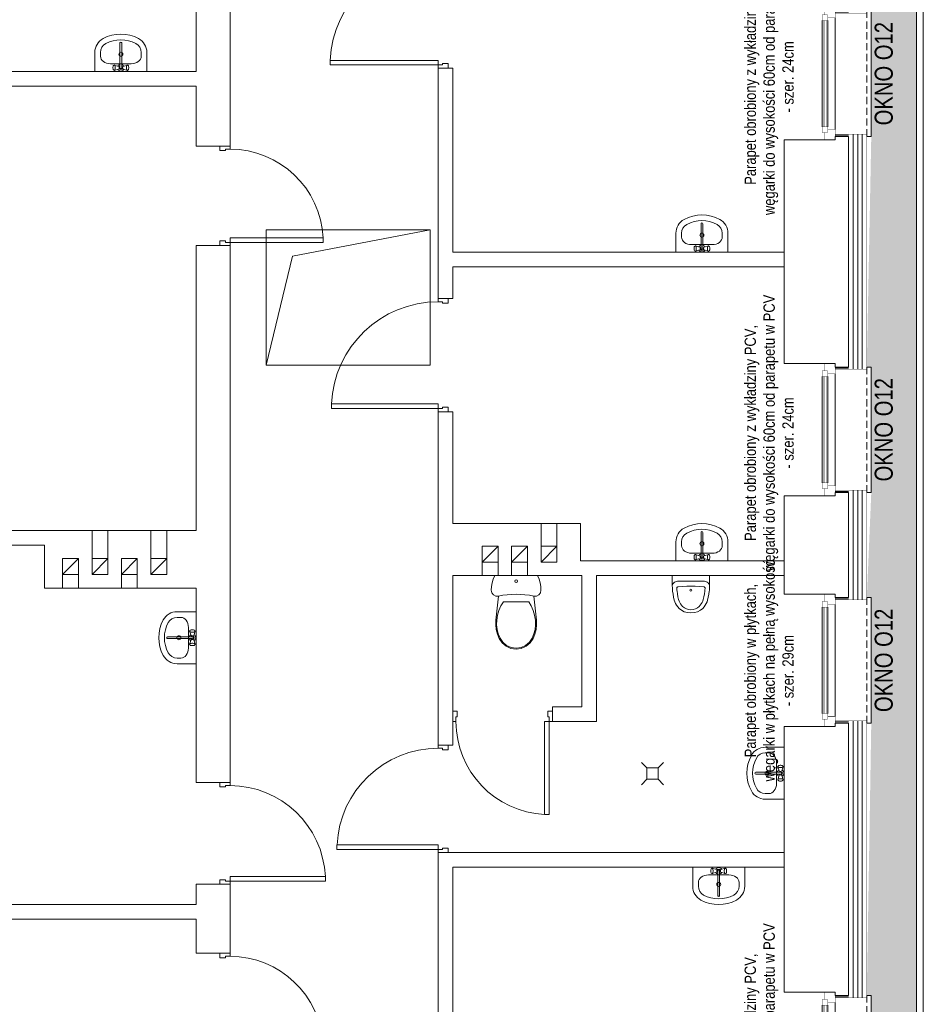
# Model space of a CAD drawing. Header units: millimetres. Extents: x 18880 to 99371, y -5529 to 27899.
# Tile 113 of 161: x 30819 to 31618, y 18573 to 19444. Entities that reach past the tile are written whole.
import ezdxf

# ---------------------------------------------------------------- set-up
doc = ezdxf.new("R2010")
doc.units = ezdxf.units.MM
doc.set_wipeout_variables(frame=1)
doc.linetypes.add('DASHED', pattern=[19.05, 12.7, -6.35])
doc.linetypes.add('Krawędzie ukryte 2', pattern=[400, 300, -100])
for name, color, linetype, lineweight in [('AA_HATCH', 251, 'Continuous', 0), ('AA_IZOLACJA', 251, 'Continuous', 0), ('AA_OPIS', 2, 'Continuous', 0), ('AA_WIDOK', 254, 'Continuous', 0), ('Drzwi ArchiCAD_Nr_Pióra__1', 7, 'Continuous', 13), ('Drzwi ArchiCAD_Nr_Pióra__23', 4, 'Continuous', 20), ('Drzwi ArchiCAD_Nr_Pióra__3', 4, 'Continuous', 18), ('inwentaryzacja_wyposazenie_sanitarne_Nr_pióra__1', 7, 'Continuous', 13), ('K_SCIANY', 90, 'Continuous', 20), ('Konstrukcja - Słupy_Nr_Pióra__1', 7, 'Continuous', 13)]:
    doc.layers.add(name, color=color, linetype=linetype, lineweight=lineweight)
for name, color, linetype in [('Drzwi ArchiCAD', 7, 'Continuous'), ('inwentaryzacja_wyposazenie_sanitarne', 7, 'Continuous'), ('Konstrukcja - Słupy', 7, 'Continuous')]:
    doc.layers.add(name, color=color, linetype=linetype)
doc.layers.add('inwentaryzacja_sciany_Nr_Pióra__4', color=7, linetype='Continuous', lineweight=20, true_color=0x029e21)
doc.styles.add('ARIAL', font='arial.ttf')
doc.styles.add('Arial Narrow', font='txt')
doc.linetypes.add('STYROPIAN', pattern='A,0.000141,[1,styropian.shx,S=1,R=0,X=0,Y=0],-14.102004', length=14.102145)
doc.linetypes.add('ZIGZAG', pattern='A,0.00254,-5.08,[131,ltypeshp.shx,S=5.08,R=0,X=-5.08,Y=0],-10.16,[131,ltypeshp.shx,S=5.08,R=180,X=5.08,Y=0],-5.08', length=20.32254)

# ---------------------------------------------------------------- blocks, each defined once
blk = doc.blocks.new('D1 Drzwi proste 12_98')
at = {"layer": 'Drzwi ArchiCAD_Nr_Pióra__1', "linetype": 'Continuous'}
for p, q in [((-475, 0), (-475, -90)), ((475, 0), (475, -90))]:
    blk.add_line(p, q, dxfattribs=at)
at = {"layer": 'Drzwi ArchiCAD_Nr_Pióra__23', "linetype": 'Continuous'}
for p, q in [((-447, 0), (-475, 0)), ((-475, 0), (-475, -90)), ((-447, -40), (-447, 0)), ((475, 0), (447, 0)), ((447, 0), (447, -40)), ((475, -90), (475, 0)), ((-435, -40), (-447, -40)), ((-435, -90), (-435, -40)), ((447, -40), (435, -40)), ((435, -40), (435, -90)), ((-475, -90), (-435, -90)), ((435, -90), (475, -90))]:
    blk.add_line(p, q, dxfattribs=at)
at = {"layer": 'Drzwi ArchiCAD_Nr_Pióra__3', "linetype": 'Continuous'}
for p, q in [((447, 894), (407, 894)), ((407, 894), (407, 0)), ((447, 0), (447, 894)), ((407, 0), (447, 0))]:
    blk.add_line(p, q, dxfattribs=at)
blk.add_arc((447, 0), 894, 92.56443, 180, dxfattribs=at)
blk = doc.blocks.new('D1 Drzwi proste 12_47')
at = {"layer": 'Drzwi ArchiCAD_Nr_Pióra__1', "linetype": 'Continuous'}
for p, q in [((-500, 0), (-500, -90)), ((500, 0), (500, -90))]:
    blk.add_line(p, q, dxfattribs=at)
at = {"layer": 'Drzwi ArchiCAD_Nr_Pióra__23', "linetype": 'Continuous'}
for p, q in [((-472, 0), (-500, 0)), ((-500, 0), (-500, -90)), ((-472, -40), (-472, 0)), ((500, 0), (472, 0)), ((472, 0), (472, -40)), ((500, -90), (500, 0)), ((-460, -40), (-472, -40)), ((-460, -90), (-460, -40)), ((472, -40), (460, -40)), ((460, -40), (460, -90)), ((-500, -90), (-460, -90)), ((460, -90), (500, -90))]:
    blk.add_line(p, q, dxfattribs=at)
at = {"layer": 'Drzwi ArchiCAD_Nr_Pióra__3', "linetype": 'Continuous'}
for p, q in [((472, 944), (432, 944)), ((432, 944), (432, 0)), ((472, 0), (472, 944)), ((432, 0), (472, 0))]:
    blk.add_line(p, q, dxfattribs=at)
blk.add_arc((472, 0), 944, 92.42851, 180, dxfattribs=at)
blk = doc.blocks.new('D1 Drzwi proste 12_99')
at = {"layer": 'Drzwi ArchiCAD_Nr_Pióra__1', "linetype": 'Continuous'}
for p, q in [((-505, 0), (-505, -90)), ((505, 0), (505, -90))]:
    blk.add_line(p, q, dxfattribs=at)
at = {"layer": 'Drzwi ArchiCAD_Nr_Pióra__23', "linetype": 'Continuous'}
for p, q in [((-477, 0), (-505, 0)), ((-505, 0), (-505, -90)), ((-477, -40), (-477, 0)), ((505, 0), (477, 0)), ((477, 0), (477, -40)), ((505, -90), (505, 0)), ((-465, -40), (-477, -40)), ((-465, -90), (-465, -40)), ((477, -40), (465, -40)), ((465, -40), (465, -90)), ((-505, -90), (-465, -90)), ((465, -90), (505, -90))]:
    blk.add_line(p, q, dxfattribs=at)
at = {"layer": 'Drzwi ArchiCAD_Nr_Pióra__3', "linetype": 'Continuous'}
for p, q in [((477, 954), (437, 954)), ((437, 954), (437, 0)), ((477, 0), (477, 954)), ((437, 0), (477, 0))]:
    blk.add_line(p, q, dxfattribs=at)
blk.add_arc((477, 0), 954, 92.40304, 180, dxfattribs=at)
blk = doc.blocks.new('D1 Drzwi proste 12_102')
at = {"layer": 'Drzwi ArchiCAD_Nr_Pióra__1', "linetype": 'Continuous'}
for p, q in [((-440, 0), (-440, -90)), ((440, 0), (440, -90))]:
    blk.add_line(p, q, dxfattribs=at)
at = {"layer": 'Drzwi ArchiCAD_Nr_Pióra__23', "linetype": 'Continuous'}
for p, q in [((-412, 0), (-440, 0)), ((-440, 0), (-440, -90)), ((-412, -40), (-412, 0)), ((440, 0), (412, 0)), ((412, 0), (412, -40)), ((440, -90), (440, 0)), ((-400, -40), (-412, -40)), ((-400, -90), (-400, -40)), ((412, -40), (400, -40)), ((400, -40), (400, -90)), ((-440, -90), (-400, -90)), ((400, -90), (440, -90))]:
    blk.add_line(p, q, dxfattribs=at)
at = {"layer": 'Drzwi ArchiCAD_Nr_Pióra__3', "linetype": 'Continuous'}
for p, q in [((412, 824), (372, 824)), ((372, 824), (372, 0)), ((412, 0), (412, 824)), ((372, 0), (412, 0))]:
    blk.add_line(p, q, dxfattribs=at)
blk.add_arc((412, 0), 824, 92.78244, 180, dxfattribs=at)
blk = doc.blocks.new('D1 Drzwi proste 12_104')
at = {"layer": 'Drzwi ArchiCAD_Nr_Pióra__1', "linetype": 'Continuous'}
for p, q in [((-450, 0), (-450, -90)), ((450, 0), (450, -90))]:
    blk.add_line(p, q, dxfattribs=at)
at = {"layer": 'Drzwi ArchiCAD_Nr_Pióra__23', "linetype": 'Continuous'}
for p, q in [((-422, 0), (-450, 0)), ((-450, 0), (-450, -90)), ((-422, -40), (-422, 0)), ((450, 0), (422, 0)), ((422, 0), (422, -40)), ((450, -90), (450, 0)), ((-410, -40), (-422, -40)), ((-410, -90), (-410, -40)), ((422, -40), (410, -40)), ((410, -40), (410, -90)), ((-450, -90), (-410, -90)), ((410, -90), (450, -90))]:
    blk.add_line(p, q, dxfattribs=at)
at = {"layer": 'Drzwi ArchiCAD_Nr_Pióra__3', "linetype": 'Continuous'}
for p, q in [((422, 844), (382, 844)), ((382, 844), (382, 0)), ((422, 0), (422, 844)), ((382, 0), (422, 0))]:
    blk.add_line(p, q, dxfattribs=at)
blk.add_arc((422, 0), 844, 92.71646, 180, dxfattribs=at)
blk = doc.blocks.new('D1 Drzwi proste 12_123')
at = {"layer": 'Drzwi ArchiCAD_Nr_Pióra__1', "linetype": 'Continuous'}
for p, q in [((-440, 0), (-440, -90)), ((440, 0), (440, -90))]:
    blk.add_line(p, q, dxfattribs=at)
at = {"layer": 'Drzwi ArchiCAD_Nr_Pióra__23', "linetype": 'Continuous'}
for p, q in [((-412, 0), (-440, 0)), ((-440, 0), (-440, -90)), ((-412, -40), (-412, 0)), ((440, 0), (412, 0)), ((412, 0), (412, -40)), ((440, -90), (440, 0)), ((-400, -40), (-412, -40)), ((-400, -90), (-400, -40)), ((412, -40), (400, -40)), ((400, -40), (400, -90)), ((-440, -90), (-400, -90)), ((400, -90), (440, -90))]:
    blk.add_line(p, q, dxfattribs=at)
at = {"layer": 'Drzwi ArchiCAD_Nr_Pióra__3', "linetype": 'Continuous'}
for p, q in [((412, 824), (372, 824)), ((372, 824), (372, 0)), ((412, 0), (412, 824)), ((372, 0), (412, 0))]:
    blk.add_line(p, q, dxfattribs=at)
blk.add_arc((412, 0), 824, 92.78244, 180, dxfattribs=at)
blk = doc.blocks.new('Słup_77_2', base_point=(280555.1, -77795.8))
at = {"layer": 'Konstrukcja - Słupy_Nr_Pióra__1', "linetype": 'Continuous'}
blk.add_line((280485.1, -77865.8), (280625.1, -77725.8), dxfattribs=at)
at = {"layer": 'Konstrukcja - Słupy_Nr_Pióra__1', "linetype": 'Continuous', "flags": 128}
blk.add_lwpolyline([(280485.1, -77865.8), (280625.1, -77865.8), (280625.1, -77725.8), (280485.1, -77725.8)], close=True, dxfattribs=at)
blk = doc.blocks.new('Słup_78_2', base_point=(280815.1, -77795.8))
at = {"layer": 'Konstrukcja - Słupy_Nr_Pióra__1', "linetype": 'Continuous'}
blk.add_line((280745.1, -77865.8), (280885.1, -77725.8), dxfattribs=at)
at = {"layer": 'Konstrukcja - Słupy_Nr_Pióra__1', "linetype": 'Continuous', "flags": 128}
blk.add_lwpolyline([(280745.1, -77865.8), (280885.1, -77865.8), (280885.1, -77725.8), (280745.1, -77725.8)], close=True, dxfattribs=at)
blk = doc.blocks.new('Słup_79_2', base_point=(277105.1, -77905.8))
at = {"layer": 'Konstrukcja - Słupy_Nr_Pióra__1', "linetype": 'Continuous'}
blk.add_line((277175.1, -77835.8), (277035.1, -77975.8), dxfattribs=at)
at = {"layer": 'Konstrukcja - Słupy_Nr_Pióra__1', "linetype": 'Continuous', "flags": 128}
blk.add_lwpolyline([(277175.1, -77835.8), (277035.1, -77835.8), (277035.1, -77975.8), (277175.1, -77975.8)], close=True, dxfattribs=at)
blk = doc.blocks.new('Słup_80_2', base_point=(277625.1, -77905.8))
at = {"layer": 'Konstrukcja - Słupy_Nr_Pióra__1', "linetype": 'Continuous'}
blk.add_line((277695.1, -77835.8), (277555.1, -77975.8), dxfattribs=at)
at = {"layer": 'Konstrukcja - Słupy_Nr_Pióra__1', "linetype": 'Continuous', "flags": 128}
blk.add_lwpolyline([(277695.1, -77835.8), (277555.1, -77835.8), (277555.1, -77975.8), (277695.1, -77975.8)], close=True, dxfattribs=at)
blk = doc.blocks.new('Słup_84_2', base_point=(281075.1, -77795.8))
at = {"layer": 'Konstrukcja - Słupy_Nr_Pióra__1', "linetype": 'Continuous'}
blk.add_line((281005.1, -77865.8), (281145.1, -77725.8), dxfattribs=at)
at = {"layer": 'Konstrukcja - Słupy_Nr_Pióra__1', "linetype": 'Continuous', "flags": 128}
blk.add_lwpolyline([(281005.1, -77865.8), (281145.1, -77865.8), (281145.1, -77725.8), (281005.1, -77725.8)], close=True, dxfattribs=at)
blk = doc.blocks.new('Słup_92_2', base_point=(276845.1, -77905.8))
at = {"layer": 'Konstrukcja - Słupy_Nr_Pióra__1', "linetype": 'Continuous'}
blk.add_line((276775.1, -77975.8), (276915.1, -77835.8), dxfattribs=at)
at = {"layer": 'Konstrukcja - Słupy_Nr_Pióra__1', "linetype": 'Continuous', "flags": 128}
blk.add_lwpolyline([(276775.1, -77975.8), (276915.1, -77975.8), (276915.1, -77835.8), (276775.1, -77835.8)], close=True, dxfattribs=at)
blk = doc.blocks.new('Słup_93_2', base_point=(277365.1, -77905.8))
at = {"layer": 'Konstrukcja - Słupy_Nr_Pióra__1', "linetype": 'Continuous'}
blk.add_line((277295.1, -77975.8), (277435.1, -77835.8), dxfattribs=at)
at = {"layer": 'Konstrukcja - Słupy_Nr_Pióra__1', "linetype": 'Continuous', "flags": 128}
blk.add_lwpolyline([(277295.1, -77975.8), (277435.1, -77975.8), (277435.1, -77835.8), (277295.1, -77835.8)], close=True, dxfattribs=at)
blk = doc.blocks.new('Umywalka 01 12_9')
at = {"layer": 'inwentaryzacja_wyposazenie_sanitarne_Nr_pióra__1', "linetype": 'Continuous'}
for p, q in [((-230, 0), (-230, -168)), ((230, 0), (-230, 0)), ((230, 0), (230, -168)), ((-91.1, -67.7), (-91.1, -67.7)), ((91.1, -67.7), (-91.1, -67.7)), ((-69.1, -22.7), (-70, -29.2)), ((-70, -29.2), (-70, -36.2)), ((-70, -36.2), (-69.1, -42.7)), ((-67.6, -17.4), (-69.1, -22.7)), ((-69.1, -42.7), (-67.6, -48)), ((-65.6, -13.9), (-67.6, -17.4)), ((-67.6, -48), (-65.6, -51.5)), ((-60.4, -10.1), (-65.6, -13.9)), ((-60.4, -55.3), (-65.6, -51.5)), ((-57.6, -8.7), (-60.4, -10.1)), ((-60.4, -55.3), (-57.6, -56.7)), ((-54.8, -10.1), (-57.6, -8.7)), ((-20.1, -20.7), (-57.6, -8.7)), ((-20.1, -44.7), (-57.6, -56.7)), ((-57.6, -56.7), (-54.8, -55.3)), ((-52.3, -14.3), (-54.8, -10.1)), ((-54.8, -55.3), (-52.3, -51.1)), ((-50.5, -20.7), (-52.3, -14.3)), ((-52.3, -51.1), (-50.5, -44.7)), ((-49.5, -28.5), (-50.5, -20.7)), ((-50.5, -44.7), (-49.5, -36.9)), ((-49.5, -36.9), (-49.5, -28.5)), ((-7.9, -31.3), (-7.9, -251.6)), ((7.9, -251.6), (7.9, -31.3)), ((20.1, -20.7), (57.6, -8.7)), ((20.1, -44.7), (57.6, -56.7)), ((50.5, -20.7), (49.5, -28.5)), ((49.5, -28.5), (49.5, -36.9)), ((49.5, -36.9), (50.5, -44.7)), ((52.3, -14.3), (50.5, -20.7)), ((50.5, -44.7), (52.3, -51.1)), ((54.8, -10.1), (52.3, -14.3)), ((52.3, -51.1), (54.8, -55.3)), ((57.6, -8.7), (54.8, -10.1)), ((54.8, -55.3), (57.6, -56.7)), ((60.4, -10.1), (57.6, -8.7)), ((57.6, -56.7), (60.4, -55.3)), ((60.4, -10.1), (65.6, -13.9)), ((60.4, -55.3), (65.6, -51.5)), ((67.6, -17.4), (65.6, -13.9)), ((65.6, -51.5), (67.6, -48)), ((69.1, -22.7), (67.6, -17.4)), ((67.6, -48), (69.1, -42.7)), ((70, -29.2), (69.1, -22.7)), ((69.1, -42.7), (70, -36.2)), ((70, -36.2), (70, -29.2)), ((-180, -134.4), (-180, -168)), ((180, -134.4), (180, -168))]:
    blk.add_line(p, q, dxfattribs=at)
blk.add_circle((0, -151.9), 17.5, dxfattribs=at)
for centre, radius, start, end in [((0, -32.7), 30, 27.97653, 152.02347), ((0, -32.7), 30, 207.97653, 254.77469), ((0, -32.7), 16.8, 298.05488, 241.94512), ((0, -32.7), 8, 10, 170), ((0, -32.7), 30, 285.22531, 332.02347), ((-91.1, -168), 138.9, 180, 241.52544), ((-91.1, -168), 88.9, 180, 241.52544), ((91.1, -168), 88.9, 298.47456, 0), ((91.1, -168), 138.9, 298.47456, 0), ((0, 0), 280, 241.52544, 298.47456), ((0, -251.6), 7.88, 180, 0), ((0, 0), 330, 241.52544, 298.47456)]:
    blk.add_arc(centre, radius, start, end, dxfattribs=at)
for centre, major_axis, start_param, end_param in [((-91.1, -134.4), (88.9, 0), 1.570796, 3.141593), ((91.1, -134.4), (-88.9, 0), 3.141593, 4.712389)]:
    blk.add_ellipse(centre, major_axis=major_axis, ratio=0.750558, start_param=start_param, end_param=end_param, dxfattribs=at)
blk = doc.blocks.new('Umywalka 01 12_14')
at = {"layer": 'inwentaryzacja_wyposazenie_sanitarne_Nr_pióra__1', "linetype": 'Continuous'}
for p, q in [((-230, 0), (-230, -168)), ((230, 0), (-230, 0)), ((230, 0), (230, -168)), ((-91.1, -67.7), (-91.1, -67.7)), ((91.1, -67.7), (-91.1, -67.7)), ((-69.1, -22.7), (-70, -29.2)), ((-70, -29.2), (-70, -36.2)), ((-70, -36.2), (-69.1, -42.7)), ((-67.6, -17.4), (-69.1, -22.7)), ((-69.1, -42.7), (-67.6, -48)), ((-65.6, -13.9), (-67.6, -17.4)), ((-67.6, -48), (-65.6, -51.5)), ((-60.4, -10.1), (-65.6, -13.9)), ((-60.4, -55.3), (-65.6, -51.5)), ((-57.6, -8.7), (-60.4, -10.1)), ((-60.4, -55.3), (-57.6, -56.7)), ((-54.8, -10.1), (-57.6, -8.7)), ((-20.1, -20.7), (-57.6, -8.7)), ((-20.1, -44.7), (-57.6, -56.7)), ((-57.6, -56.7), (-54.8, -55.3)), ((-52.3, -14.3), (-54.8, -10.1)), ((-54.8, -55.3), (-52.3, -51.1)), ((-50.5, -20.7), (-52.3, -14.3)), ((-52.3, -51.1), (-50.5, -44.7)), ((-49.5, -28.5), (-50.5, -20.7)), ((-50.5, -44.7), (-49.5, -36.9)), ((-49.5, -36.9), (-49.5, -28.5)), ((-7.9, -31.3), (-7.9, -251.6)), ((7.9, -251.6), (7.9, -31.3)), ((20.1, -20.7), (57.6, -8.7)), ((20.1, -44.7), (57.6, -56.7)), ((50.5, -20.7), (49.5, -28.5)), ((49.5, -28.5), (49.5, -36.9)), ((49.5, -36.9), (50.5, -44.7)), ((52.3, -14.3), (50.5, -20.7)), ((50.5, -44.7), (52.3, -51.1)), ((54.8, -10.1), (52.3, -14.3)), ((52.3, -51.1), (54.8, -55.3)), ((57.6, -8.7), (54.8, -10.1)), ((54.8, -55.3), (57.6, -56.7)), ((60.4, -10.1), (57.6, -8.7)), ((57.6, -56.7), (60.4, -55.3)), ((60.4, -10.1), (65.6, -13.9)), ((60.4, -55.3), (65.6, -51.5)), ((67.6, -17.4), (65.6, -13.9)), ((65.6, -51.5), (67.6, -48)), ((69.1, -22.7), (67.6, -17.4)), ((67.6, -48), (69.1, -42.7)), ((70, -29.2), (69.1, -22.7)), ((69.1, -42.7), (70, -36.2)), ((70, -36.2), (70, -29.2)), ((-180, -134.4), (-180, -168)), ((180, -134.4), (180, -168))]:
    blk.add_line(p, q, dxfattribs=at)
blk.add_circle((0, -151.9), 17.5, dxfattribs=at)
for centre, radius, start, end in [((0, -32.7), 30, 27.97653, 152.02347), ((0, -32.7), 30, 207.97653, 254.77469), ((0, -32.7), 16.8, 298.05488, 241.94512), ((0, -32.7), 8, 10, 170), ((0, -32.7), 30, 285.22531, 332.02347), ((-91.1, -168), 138.9, 180, 241.52544), ((-91.1, -168), 88.9, 180, 241.52544), ((91.1, -168), 88.9, 298.47456, 0), ((91.1, -168), 138.9, 298.47456, 0), ((0, 0), 280, 241.52544, 298.47456), ((0, -251.6), 7.88, 180, 0), ((0, 0), 330, 241.52544, 298.47456)]:
    blk.add_arc(centre, radius, start, end, dxfattribs=at)
for centre, major_axis, start_param, end_param in [((-91.1, -134.4), (88.9, 0), 1.570796, 3.141593), ((91.1, -134.4), (-88.9, 0), 3.141593, 4.712389)]:
    blk.add_ellipse(centre, major_axis=major_axis, ratio=0.750558, start_param=start_param, end_param=end_param, dxfattribs=at)
blk = doc.blocks.new('Pisuar 01 12_4')
at = {"layer": 'inwentaryzacja_wyposazenie_sanitarne_Nr_pióra__1', "linetype": 'Continuous'}
for p, q in [((0, 330.2), (0, 306.4)), ((0, 330.2), (330.2, 330.2)), ((0, 306.4), (0, 283.4)), ((0, 283.4), (0, 279.1)), ((0, 279.1), (0, 246)), ((4.2, 255.7), (8.5, 261.7)), ((8.5, 261.7), (14.2, 267)), ((14.2, 267), (21, 271.6)), ((21, 271.6), (28.8, 275.4)), ((28.8, 275.4), (37.3, 278.1)), ((37.3, 278.1), (46.4, 279.8)), ((46.4, 279.8), (55.7, 280.3)), ((55.7, 280.3), (274.4, 280.3)), ((274.4, 280.3), (283.8, 279.8)), ((283.8, 279.8), (292.8, 278.1)), ((292.8, 278.1), (301.4, 275.4)), ((301.4, 275.4), (309.2, 271.6)), ((309.2, 271.6), (316, 267)), ((316, 267), (321.6, 261.7)), ((321.6, 261.7), (326, 255.7)), ((330.2, 330.2), (330.2, 286.8)), ((330.2, 286.8), (330.2, 279.1)), ((330.2, 279.1), (330.2, 246)), ((0, 242.7), (1.3, 249.3)), ((0, 246), (0, 242.7)), ((0, 242.7), (0.9, 218.2)), ((0.9, 218.2), (2.3, 199.6)), ((1.3, 249.3), (4.2, 255.7)), ((2.3, 199.6), (3.1, 191)), ((3.1, 191), (6.6, 165)), ((39.9, 219.3), (40.2, 221.9)), ((41.3, 201.2), (39.9, 219.3)), ((40.2, 221.9), (41.4, 224.4)), ((42, 193.2), (41.3, 201.2)), ((41.4, 224.4), (43.3, 226.6)), ((45.4, 168.2), (42, 193.2)), ((43.3, 226.6), (45.9, 228.5)), ((45.9, 228.5), (49.1, 229.8)), ((49.1, 229.8), (52.5, 230.6)), ((52.5, 230.6), (89.8, 235.1)), ((89.8, 235.1), (127.4, 237.8)), ((127.4, 237.8), (138, 238)), ((138, 238), (192.1, 238)), ((192.1, 238), (202.8, 237.8)), ((202.8, 237.8), (240.4, 235.1)), ((240.4, 235.1), (277.7, 230.6)), ((277.7, 230.6), (281.1, 229.8)), ((281.1, 229.8), (284.3, 228.5)), ((284.3, 228.5), (286.9, 226.6)), ((288.2, 193.2), (284.8, 168.2)), ((286.9, 226.6), (288.8, 224.4)), ((288.9, 201.2), (288.2, 193.2)), ((288.8, 224.4), (290, 221.9)), ((290.3, 219.3), (288.9, 201.2)), ((290, 221.9), (290.3, 219.3)), ((323.6, 165), (327.1, 191)), ((326, 255.7), (328.8, 249.3)), ((327.1, 191), (327.9, 199.6)), ((327.9, 199.6), (329.3, 218.2)), ((328.8, 249.3), (330.2, 242.7)), ((329.3, 218.2), (330.1, 243.1)), ((330.2, 246), (330.2, 242.7)), ((6.6, 165), (11.5, 139.1)), ((11.5, 139.1), (17.7, 113.4)), ((17.7, 113.4), (22.8, 97.7)), ((22.8, 97.7), (29.7, 82.5)), ((50.1, 143.4), (45.4, 168.2)), ((56, 119), (50.1, 143.4)), ((60.4, 105.3), (56, 119)), ((66.3, 92.2), (60.4, 105.3)), ((73.7, 79.6), (66.3, 92.2)), ((263.9, 92.2), (256.5, 79.6)), ((269.8, 105.3), (263.9, 92.2)), ((274.2, 119), (269.8, 105.3)), ((280.1, 143.4), (274.2, 119)), ((284.8, 168.2), (280.1, 143.4)), ((300.5, 82.5), (307.4, 97.7)), ((307.4, 97.7), (312.5, 113.4)), ((312.5, 113.4), (318.7, 139.1)), ((318.7, 139.1), (323.6, 165)), ((29.7, 82.5), (38.3, 67.7)), ((38.3, 67.7), (48.5, 53.5)), ((48.5, 53.5), (60.3, 40)), ((60.3, 40), (80.8, 23.3)), ((82.4, 67.4), (73.7, 79.6)), ((80.8, 23.3), (106, 10.6)), ((91.7, 56.8), (82.4, 67.4)), ((107, 44.3), (91.7, 56.8)), ((106, 10.6), (134.7, 2.7)), ((124.5, 35.6), (107, 44.3)), ((144.2, 30.1), (124.5, 35.6)), ((134.7, 2.7), (165.1, 0)), ((165.1, 28.3), (144.2, 30.1)), ((186, 30.1), (165.1, 28.3)), ((165.1, 0), (195.5, 2.7)), ((205.7, 35.6), (186, 30.1)), ((195.5, 2.7), (224.2, 10.6)), ((223.2, 44.3), (205.7, 35.6)), ((238.5, 56.8), (223.2, 44.3)), ((224.2, 10.6), (249.4, 23.3)), ((247.8, 67.4), (238.5, 56.8)), ((256.5, 79.6), (247.8, 67.4)), ((249.4, 23.3), (269.9, 40)), ((269.9, 40), (281.7, 53.5)), ((281.7, 53.5), (291.9, 67.7)), ((291.9, 67.7), (300.5, 82.5))]:
    blk.add_line(p, q, dxfattribs=at)
blk.add_ellipse((165.5, 201), major_axis=(9.27, 0), ratio=0.93164, dxfattribs=at)
blk = doc.blocks.new('Umywalka 01 12_12')
at = {"layer": 'inwentaryzacja_wyposazenie_sanitarne_Nr_pióra__1', "linetype": 'Continuous'}
for p, q in [((-230, 0), (-230, -168)), ((230, 0), (-230, 0)), ((230, 0), (230, -168)), ((-91.1, -67.7), (-91.1, -67.7)), ((91.1, -67.7), (-91.1, -67.7)), ((-69.1, -22.7), (-70, -29.2)), ((-70, -29.2), (-70, -36.2)), ((-70, -36.2), (-69.1, -42.7)), ((-67.6, -17.4), (-69.1, -22.7)), ((-69.1, -42.7), (-67.6, -48)), ((-65.6, -13.9), (-67.6, -17.4)), ((-67.6, -48), (-65.6, -51.5)), ((-60.4, -10.1), (-65.6, -13.9)), ((-60.4, -55.3), (-65.6, -51.5)), ((-57.6, -8.7), (-60.4, -10.1)), ((-60.4, -55.3), (-57.6, -56.7)), ((-54.8, -10.1), (-57.6, -8.7)), ((-20.1, -20.7), (-57.6, -8.7)), ((-20.1, -44.7), (-57.6, -56.7)), ((-57.6, -56.7), (-54.8, -55.3)), ((-52.3, -14.3), (-54.8, -10.1)), ((-54.8, -55.3), (-52.3, -51.1)), ((-50.5, -20.7), (-52.3, -14.3)), ((-52.3, -51.1), (-50.5, -44.7)), ((-49.5, -28.5), (-50.5, -20.7)), ((-50.5, -44.7), (-49.5, -36.9)), ((-49.5, -36.9), (-49.5, -28.5)), ((-7.9, -31.3), (-7.9, -251.6)), ((7.9, -251.6), (7.9, -31.3)), ((20.1, -20.7), (57.6, -8.7)), ((20.1, -44.7), (57.6, -56.7)), ((50.5, -20.7), (49.5, -28.5)), ((49.5, -28.5), (49.5, -36.9)), ((49.5, -36.9), (50.5, -44.7)), ((52.3, -14.3), (50.5, -20.7)), ((50.5, -44.7), (52.3, -51.1)), ((54.8, -10.1), (52.3, -14.3)), ((52.3, -51.1), (54.8, -55.3)), ((57.6, -8.7), (54.8, -10.1)), ((54.8, -55.3), (57.6, -56.7)), ((60.4, -10.1), (57.6, -8.7)), ((57.6, -56.7), (60.4, -55.3)), ((60.4, -10.1), (65.6, -13.9)), ((60.4, -55.3), (65.6, -51.5)), ((67.6, -17.4), (65.6, -13.9)), ((65.6, -51.5), (67.6, -48)), ((69.1, -22.7), (67.6, -17.4)), ((67.6, -48), (69.1, -42.7)), ((70, -29.2), (69.1, -22.7)), ((69.1, -42.7), (70, -36.2)), ((70, -36.2), (70, -29.2)), ((-180, -134.4), (-180, -168)), ((180, -134.4), (180, -168))]:
    blk.add_line(p, q, dxfattribs=at)
blk.add_circle((0, -151.9), 17.5, dxfattribs=at)
for centre, radius, start, end in [((0, -32.7), 30, 27.97653, 152.02347), ((0, -32.7), 30, 207.97653, 254.77469), ((0, -32.7), 16.8, 298.05488, 241.94512), ((0, -32.7), 8, 10, 170), ((0, -32.7), 30, 285.22531, 332.02347), ((-91.1, -168), 138.9, 180, 241.52544), ((-91.1, -168), 88.9, 180, 241.52544), ((91.1, -168), 88.9, 298.47456, 0), ((91.1, -168), 138.9, 298.47456, 0), ((0, 0), 280, 241.52544, 298.47456), ((0, -251.6), 7.88, 180, 0), ((0, 0), 330, 241.52544, 298.47456)]:
    blk.add_arc(centre, radius, start, end, dxfattribs=at)
for centre, major_axis, start_param, end_param in [((-91.1, -134.4), (88.9, 0), 1.570796, 3.141593), ((91.1, -134.4), (-88.9, 0), 3.141593, 4.712389)]:
    blk.add_ellipse(centre, major_axis=major_axis, ratio=0.750558, start_param=start_param, end_param=end_param, dxfattribs=at)
blk = doc.blocks.new('WC DP 12_8')
at = {"layer": 'inwentaryzacja_wyposazenie_sanitarne_Nr_pióra__1', "linetype": 'Continuous'}
for p, q in [((17.6, 619.2), (7.9, 587.1)), ((31.1, 650), (17.6, 619.2)), ((408.9, 650), (31.1, 650)), ((422.4, 619.2), (408.9, 650)), ((432.1, 587.1), (422.4, 619.2)), ((2, 554), (0, 520.5)), ((7.9, 587.1), (2, 554)), ((438, 554), (432.1, 587.1)), ((440, 520.5), (438, 554)), ((0, 520.5), (5.1, 497.8)), ((5.1, 497.8), (19.5, 479.5)), ((19.5, 479.5), (40.4, 469.1)), ((40.4, 469.1), (63.7, 468.6)), ((63.7, 468.6), (41, 257)), ((376.3, 468.6), (399.6, 469.1)), ((399, 257), (376.3, 468.6)), ((399.6, 469.1), (420.5, 479.5)), ((420.5, 479.5), (434.9, 497.8)), ((434.9, 497.8), (440, 520.5)), ((85.7, 381.4), (68.5, 341.2)), ((107.5, 419.3), (85.7, 381.4)), ((332.5, 419.3), (107.5, 419.3)), ((354.3, 381.4), (332.5, 419.3)), ((371.5, 341.2), (354.3, 381.4)), ((56.2, 299.2), (49, 256.1)), ((68.5, 341.2), (56.2, 299.2)), ((383.8, 299.2), (371.5, 341.2)), ((391, 256.1), (383.8, 299.2)), ((41, 257), (39.4, 214.7)), ((39.4, 214.7), (43.9, 172.6)), ((49, 256.1), (47.5, 215)), ((47.5, 215), (51.9, 174)), ((388.1, 174), (392.5, 215)), ((392.5, 215), (391, 256.1)), ((396.1, 172.6), (400.6, 214.7)), ((400.6, 214.7), (399, 257)), ((43.9, 172.6), (54.3, 131.6)), ((51.9, 174), (62, 134.1)), ((54.3, 131.6), (70.5, 92.4)), ((62, 134.1), (77.7, 96)), ((70.5, 92.4), (96.5, 54.4)), ((77.7, 96), (102.5, 59.8)), ((337.5, 59.8), (362.3, 96)), ((343.5, 54.4), (369.5, 92.4)), ((362.3, 96), (378, 134.1)), ((369.5, 92.4), (385.7, 131.6)), ((378, 134.1), (388.1, 174)), ((385.7, 131.6), (396.1, 172.6)), ((96.5, 54.4), (132, 25)), ((102.5, 59.8), (136.3, 31.8)), ((132, 25), (174.3, 6.4)), ((136.3, 31.8), (176.5, 14.1)), ((174.3, 6.4), (220, 0)), ((176.5, 14.1), (220, 8)), ((220, 8), (263.5, 14.1)), ((220, 0), (265.7, 6.4)), ((263.5, 14.1), (303.7, 31.8)), ((265.7, 6.4), (308, 25)), ((303.7, 31.8), (337.5, 59.8)), ((308, 25), (343.5, 54.4))]:
    blk.add_line(p, q, dxfattribs=at)
blk.add_ellipse((220, 600.3), major_axis=(12.2, 0), ratio=0.9963, dxfattribs=at)
blk.add_ellipse((220, -297.8), major_axis=(785, 0), ratio=0.9963, start_param=1.370375, end_param=1.771221, dxfattribs=at)
blk = doc.blocks.new('okno cc')
at = {"layer": 'AA_IZOLACJA', "linetype": 'STYROPIAN', "ltscale": 0.2}
for points in [[(12, 113), (0, 113)], [(12, 4), (0, 4)]]:
    blk.add_lwpolyline(points, dxfattribs=at)
at = {"layer": 'AA_WIDOK', "color": 4, "const_width": 0.3}
for points in [[(-9, 117), (0, 117)], [(0, 0), (-9, 0)]]:
    blk.add_lwpolyline(points, dxfattribs=at)
at = {"layer": 'AA_WIDOK', "linetype": 'DASHED', "ltscale": 0.5}
blk.add_lwpolyline([(28, 3), (28, 114)], dxfattribs=at)
at = {"layer": 'AA_WIDOK', "color": 4}
blk.add_lwpolyline([(28, 3), (32, 3), (32, 114), (28, 114)], dxfattribs=at)
at = {"color": 4}
blk.add_wipeout([(-11.5, 105.5), (-6.5, 105.5), (-6.5, 108), (0, 108), (0, 9), (-6.5, 9), (-6.5, 11.5), (-11.5, 11.5)], dxfattribs=at).dxf.layer = 'AA_WIDOK'
at = {"layer": 'AA_WIDOK', "color": 4, "const_width": 0.3}
for points in [[(-9, 110.5), (-9, 117)], [(0, 117), (0, 108)], [(-11.5, 105.5), (-11.5, 110.5)], [(-11.5, 110.5), (-6.5, 110.5)], [(-6.5, 105.5), (-11.5, 105.5)], [(-10, 11.5), (-10, 105.5)], [(-6.5, 110.5), (-9, 110.5)], [(-9, 11.5), (-9, 105.5)], [(-8, 11.5), (-8, 105.5)], [(-6.5, 108), (-6.5, 110.5)], [(-6.5, 110.5), (-6.5, 105.5)], [(0, 108), (-6.5, 108)], [(-11.5, 6.5), (-11.5, 11.5)], [(-11.5, 11.5), (-6.5, 11.5)], [(-6.5, 11.5), (-6.5, 6.5)], [(-6.5, 6.5), (-6.5, 9)], [(-6.5, 9), (0, 9)], [(0, 9), (0, 0)], [(-6.5, 6.5), (-11.5, 6.5)], [(-9, 0), (-9, 6.5)], [(-9, 6.5), (-6.5, 6.5)]]:
    blk.add_lwpolyline(points, dxfattribs=at)
at = {"layer": 'AA_WIDOK', "color": 4}
for points in [[(-11.5, 11.5), (-11.5, 105.5)], [(-11.5, 11.5), (-11.5, 105.5)], [(-6.5, 11.5), (-6.5, 105.5)], [(0, 108), (0, 9)]]:
    blk.add_lwpolyline(points, dxfattribs=at)
at = {"layer": 'AA_WIDOK', "const_width": 0.3}
for points in [[(28, 112), (0, 112)], [(28, 5), (0, 5)]]:
    blk.add_lwpolyline(points, dxfattribs=at)

msp = doc.modelspace()

# ---------------------------------------------------------------- hatches: boundary and pattern name
at = {"layer": 'AA_HATCH'}
h = msp.add_hatch(dxfattribs=at)
h.set_pattern_fill('AR-CONC', color=256, scale=0.1)
h.paths.add_polyline_path([(31612.01574, 19924.02241), (31568.01574, 19924.02241), (31568.01574, 19785.87583), (31572.01574, 19785.87583), (31572.01574, 19674.87583), (31568.05129, 19451.87583), (31572.01574, 19451.87583), (31572.01574, 19340.87583), (31568.05457, 19136.87583), (31572.01574, 19136.87583), (31572.01574, 19025.87583), (31568.09995, 18932.87583), (31572.01574, 18932.87583), (31572.01574, 18821.87583), (31568.04866, 18580.87583), (31572.01574, 18580.87583), (31572.01574, 18469.87583), (31568.03511, 18058.87583), (31572.01574, 18058.87583), (31572.01574, 17947.87583), (31568.03258, 17474.87583), (31572.01574, 17474.87583), (31572.01574, 17363.87583), (31568.05666, 17170.37583), (31570.01574, 17170.37583), (31570.01574, 17006.37583), (31568.03913, 16837.37583), (31572.01574, 16837.37583), (31572.01574, 16693.37583), (31568.03174, 16195.37583), (31572.01574, 16195.37583), (31572.01574, 16051.37583), (31568.01574, 15389.37583), (31473.01574, 15389.37583), (31473.01574, 15385.37583), (31156.01574, 15385.37583), (31010.01574, 15389.32177), (31010.01574, 15385.37583), (30693.01574, 15385.37583), (30552.01574, 15389.31988), (30552.01574, 15385.37583), (30235.01574, 15385.37583), (30108.01574, 15389.31381), (30108.01574, 15385.37583), (29791.01574, 15385.37583), (29690.01574, 15389.08225), (29690.01574, 15345.37583), (31612.01574, 15345.37583)])

# ---------------------------------------------------------------- linework, layer by layer
at = {"layer": 'AA_IZOLACJA', "linetype": 'STYROPIAN', "ltscale": 0.8}
for points in [[(31564.01574, 19134.87583), (31564.01574, 19342.87583)], [(31564.01574, 18930.87583), (31564.01574, 19027.87583)], [(31564.01574, 18578.87583), (31564.01574, 18823.87583)]]:
    msp.add_lwpolyline(points, dxfattribs=at)
at = {"layer": 'AA_WIDOK', "const_width": 0.3}
for points in [[(31568.01574, 19134.87583), (31568.01574, 19342.87583)], [(31568.01574, 18930.87583), (31568.01574, 19027.87583)], [(31568.01574, 18578.87583), (31568.01574, 18823.87583)]]:
    msp.add_lwpolyline(points, dxfattribs=at)
at = {"layer": 'inwentaryzacja_sciany_Nr_Pióra__4', "linetype": 'Krawędzie ukryte 2'}
for p, q in [((31037.01574, 19258.37583), (31037.01574, 19138.37583)), ((31182.01574, 19258.37583), (31037.01574, 19258.37583)), ((31060.39695, 19234.99461), (31182.01574, 19258.37583)), ((31182.01574, 19138.37583), (31182.01574, 19258.37583)), ((31060.39695, 19234.99461), (31037.01574, 19138.37583)), ((31037.01574, 19138.37583), (31182.01574, 19138.37583))]:
    msp.add_line(p, q, dxfattribs=at)
at = {"layer": 'K_SCIANY'}
for points in [[(30975.01574, 19681.37583), (30975.01574, 19398.37583)], [(31005.01574, 19332.37583), (31005.01574, 19681.37583)], [(30975.01574, 19398.37583), (30471.01574, 19398.37583), (30471.01574, 19417.37583), (30450.01574, 19417.37583), (30441.01574, 19417.37583), (30441.01574, 19420.37583), (30429.01574, 19420.37583), (30429.01574, 19326.37583), (30441.01574, 19326.37583), (30441.01574, 19329.37583), (30450.01574, 19329.37583), (30471.01574, 19329.37583), (30471.01574, 19385.37583), (30975.01574, 19385.37583)], [(31189.01574, 19401.37583), (31198.01574, 19401.37583)], [(31189.01574, 19401.37583), (31189.01574, 19197.37583)], [(31198.01574, 19401.37583), (31202.01574, 19401.37583)], [(31202.01574, 19238.37583), (31202.01574, 19401.37583)], [(30975.01574, 19385.37583), (30975.01574, 19332.37583)], [(30996.01574, 19332.37583), (30975.01574, 19332.37583)], [(31005.01574, 19332.37583), (30996.01574, 19332.37583)], [(30996.01574, 19244.37583), (30975.01574, 19244.37583)], [(30975.01574, 19244.37583), (30975.01574, 18992.37583)], [(31005.01574, 19244.37583), (30996.01574, 19244.37583)], [(31005.01574, 18769.37583), (31005.01574, 19244.37583)], [(31495.01574, 19238.37583), (31202.01574, 19238.37583)], [(31202.01574, 19197.37583), (31202.01574, 19225.37583)], [(31202.01574, 19225.37583), (31495.01574, 19225.37583)], [(31189.01574, 19197.37583), (31198.01574, 19197.37583)], [(31198.01574, 19197.37583), (31202.01574, 19197.37583)], [(31189.01574, 19097.37583), (31198.01574, 19097.37583)], [(31189.01574, 19097.37583), (31189.01574, 18802.37583)], [(31198.01574, 19097.37583), (31202.01574, 19097.37583)], [(31202.01574, 18998.37583), (31202.01574, 19097.37583)], [(30841.01574, 18992.37583), (30471.01574, 18992.37583), (30471.01574, 19006.37583), (30450.01574, 19006.37583), (30441.01574, 19006.37583), (30441.01574, 19009.37583), (30429.01574, 19009.37583), (30429.01574, 18916.37583), (30441.01574, 18916.37583), (30441.01574, 18919.37583), (30450.01574, 18919.37583), (30471.01574, 18919.37583), (30471.01574, 18979.37583), (30841.01574, 18979.37583)], [(31315.01574, 18998.37583), (31202.01574, 18998.37583)], [(31280.01574, 18978.37583), (31280.01574, 18998.37583)], [(31294.01574, 18978.37583), (31294.01574, 18998.37583)], [(31315.01574, 18965.37583), (31315.01574, 18998.37583)], [(30975.01574, 18992.37583), (30841.01574, 18992.37583)], [(30883.01574, 18967.37583), (30883.01574, 18992.37583)], [(30897.01574, 18967.37583), (30897.01574, 18992.37583)], [(30935.01574, 18967.37583), (30935.01574, 18992.37583)], [(30949.01574, 18967.37583), (30949.01574, 18992.37583)], [(30841.01574, 18941.37583), (30841.01574, 18979.37583)], [(30857.01574, 18966.37583), (30857.01574, 18941.37583)], [(30871.01574, 18966.37583), (30871.01574, 18941.37583)], [(30909.01574, 18966.37583), (30909.01574, 18941.37583)], [(30923.01574, 18966.37583), (30923.01574, 18941.37583)], [(31228.01574, 18964.37583), (31228.01574, 18952.37583)], [(31242.01574, 18964.37583), (31242.01574, 18952.37583)], [(31254.01574, 18964.37583), (31254.01574, 18952.37583)], [(31268.01574, 18964.37583), (31268.01574, 18952.37583)], [(31495.01574, 18965.37583), (31315.01574, 18965.37583)], [(31495.01574, 18952.37583), (31495.01574, 18965.37583)], [(31202.01574, 18836.34059), (31202.01574, 18952.37583)], [(31202.01574, 18952.37583), (31315.01574, 18952.37583)], [(31315.01574, 18952.37583), (31316.01574, 18952.37583)], [(31316.01574, 18952.37583), (31316.01574, 18836.34059)], [(31329.01574, 18952.37583), (31495.01574, 18952.37583)], [(31329.01574, 18823.34059), (31329.01574, 18952.37583)], [(30841.01574, 18941.37583), (30975.01574, 18941.37583)], [(30975.01574, 18941.37583), (30975.01574, 18769.37583)], [(31202.01574, 18832.34059), (31202.01574, 18836.34059)], [(31202.01574, 18823.34059), (31202.01574, 18832.34059)], [(31290.01574, 18832.34059), (31290.01574, 18836.34059)], [(31316.01574, 18836.34059), (31290.01574, 18836.34059)], [(31290.01574, 18823.34059), (31290.01574, 18832.34059)], [(31202.01574, 18802.37583), (31202.01574, 18823.34059)], [(31290.01574, 18823.34059), (31329.01574, 18823.34059)], [(31189.01574, 18802.37583), (31198.01574, 18802.37583)], [(31198.01574, 18802.37583), (31202.01574, 18802.37583)], [(31373.60006, 18782.24069), (31368.74783, 18787.09292)], [(31373.60006, 18772.24069), (31373.60006, 18782.24069)], [(31383.60006, 18782.24069), (31373.60006, 18782.24069)], [(31383.60006, 18782.24069), (31388.45228, 18787.09292)], [(31383.60006, 18782.24069), (31383.60006, 18772.24069)], [(31373.60006, 18772.24069), (31368.74783, 18767.38846)], [(31383.60006, 18772.24069), (31373.60006, 18772.24069)], [(31383.60006, 18772.24069), (31388.45228, 18767.38846)], [(30996.01574, 18769.37583), (30975.01574, 18769.37583)], [(31005.01574, 18769.37583), (30996.01574, 18769.37583)], [(31189.01574, 18707.37583), (31198.01574, 18707.37583)], [(31189.01574, 18707.37583), (31189.01574, 18511.16423)], [(31198.01574, 18707.37583), (31202.01574, 18707.37583)], [(31495.01574, 18707.37583), (31202.01574, 18707.37583)], [(31202.01574, 18511.16423), (31202.01574, 18694.37583)], [(31202.01574, 18694.37583), (31495.01574, 18694.37583)], [(30975.01574, 18661.37583), (30471.01574, 18661.37583), (30471.01574, 18686.37583), (30450.01574, 18686.37583), (30441.01574, 18686.37583), (30441.01574, 18689.37583), (30429.01574, 18689.37583), (30429.01574, 18592.37583), (30441.01574, 18592.37583), (30441.01574, 18595.37583), (30450.01574, 18595.37583), (30471.01574, 18595.37583), (30471.01574, 18648.37583), (30975.01574, 18648.37583)], [(30996.01574, 18679.37583), (30975.01574, 18679.37583)], [(30975.01574, 18679.37583), (30975.01574, 18661.37583)], [(31005.01574, 18679.37583), (30996.01574, 18679.37583)], [(31005.01574, 18618.37583), (31005.01574, 18679.37583)], [(30975.01574, 18648.37583), (30975.01574, 18618.37583)], [(30996.01574, 18618.37583), (30975.01574, 18618.37583)], [(31005.01574, 18618.37583), (30996.01574, 18618.37583)]]:
    msp.add_lwpolyline(points, dxfattribs=at)
for points in [[(31495.01574, 19139.87583), (31531.01574, 19139.87583), (31540.01574, 19139.87583), (31540.01574, 19136.87583), (31552.01574, 19136.87583), (31552.01574, 19340.87583), (31540.01574, 19340.87583), (31540.01574, 19337.87583), (31531.01574, 19337.87583), (31495.01574, 19337.87583)], [(31495.01574, 18935.87583), (31531.01574, 18935.87583), (31540.01574, 18935.87583), (31540.01574, 18932.87583), (31552.01574, 18932.87583), (31552.01574, 19025.87583), (31540.01574, 19025.87583), (31540.01574, 19022.87583), (31531.01574, 19022.87583), (31495.01574, 19022.87583)], [(31495.01574, 18583.87583), (31531.01574, 18583.87583), (31540.01574, 18583.87583), (31540.01574, 18580.87583), (31552.01574, 18580.87583), (31552.01574, 18821.87583), (31540.01574, 18821.87583), (31540.01574, 18818.87583), (31531.01574, 18818.87583), (31495.01574, 18818.87583)]]:
    msp.add_lwpolyline(points, close=True, dxfattribs=at)

# ---------------------------------------------------------------- block references
at = {"layer": 'Drzwi ArchiCAD', "linetype": 'Continuous', "yscale": 0.1, "zscale": 0.1}
for name, p, xscale, rotation in [('D1 Drzwi proste 12_99', (31189.01574, 19451.87583), -0.1, 90), ('D1 Drzwi proste 12_102', (31005.01574, 19288.37583), 0.1, 270), ('D1 Drzwi proste 12_47', (31189.01574, 19147.37583), -0.1, 90), ('D1 Drzwi proste 12_123', (31246.01574, 18823.34059), -0.1, 180), ('D1 Drzwi proste 12_98', (31189.01574, 18754.87583), -0.1, 90), ('D1 Drzwi proste 12_104', (31005.01574, 18724.37583), 0.1, 270), ('D1 Drzwi proste 12_102', (31005.01574, 18574.37583), 0.1, 270)]:
    msp.add_blockref(name, p, dxfattribs=dict(at, xscale=xscale, rotation=rotation))
at = {"layer": 'inwentaryzacja_wyposazenie_sanitarne', "linetype": 'Continuous', "xscale": 0.1, "yscale": 0.1, "zscale": 0.1}
for name, p, rotation in [('Umywalka 01 12_14', (30908.49717, 19398.37583), 180), ('Umywalka 01 12_14', (31422.27712, 19238.37583), 180), ('Umywalka 01 12_14', (31422.27712, 18965.37583), 180), ('Umywalka 01 12_12', (30975.01574, 18897.42486), 270), ('Umywalka 01 12_12', (31495.01574, 18777.57473), 270)]:
    msp.add_blockref(name, p, dxfattribs=dict(at, rotation=rotation))
at = {"layer": 'inwentaryzacja_wyposazenie_sanitarne', "linetype": 'Continuous', "yscale": 0.1, "zscale": 0.1}
for name, p, xscale in [('WC DP 12_8', (31279.99153, 18887.37583), -0.1), ('Pisuar 01 12_4', (31429.08156, 18919.35583), -0.1), ('Umywalka 01 12_9', (31437.10782, 18694.37583), 0.1)]:
    msp.add_blockref(name, p, dxfattribs=dict(at, xscale=xscale))
at = {"layer": 'Konstrukcja - Słupy', "xscale": 0.1, "yscale": 0.1, "zscale": 0.1}
for name, p in [('Słup_77_2', (31235.01574, 18971.37583)), ('Słup_78_2', (31261.01574, 18971.37583)), ('Słup_84_2', (31287.01574, 18971.37583)), ('Słup_92_2', (30864.01574, 18960.37583)), ('Słup_79_2', (30890.01574, 18960.37583)), ('Słup_93_2', (30916.01574, 18960.37583)), ('Słup_80_2', (30942.01574, 18960.37583))]:
    msp.add_blockref(name, p, dxfattribs=at)

# ---------------------------------------------------------------- texts
at = {"layer": 'AA_OPIS', "char_height": 10, "width": 299.9998938, "attachment_point": 1, "rotation": 90, "style": 'Arial Narrow'}
for s, insert in [('\\pxqc;{\\fArial Narrow|b0|i0|c238|p34;\\C2;Parapet obrobiony z wykładziny PCV,\\Pwęgarki do wysokości 60cm od parapetu w PCV\\P- szer. 24cm}', (31460.02898, 19243.56165)), ('\\pxqc;{\\fArial Narrow|b0|i0|c238|p34;\\C2;Parapet obrobiony z wykładziny PCV,\\Pwęgarki do wysokości 60cm od parapetu w PCV\\P- szer. 24cm}', (31460.02898, 18928.56165)), ('\\pxqc;{\\fArial Narrow|b0|i0|c238|p34;\\C217;\\c9381779;Parapet obrobiony w płytkach,\\Pwęgarki w płytkach na pełną wysokość\\P- szer. 29cm}', (31460.02898, 18718.32533)), ('\\pxqc;{\\fArial Narrow|b0|i0|c238|p34;\\C2;Parapet obrobiony z wykładziny PCV,\\Pwęgarki do wysokości 60cm od parapetu w PCV\\P- szer. 24cm}', (31460.02898, 18372.56165))]:
    msp.add_mtext(s, dxfattribs=dict(at, insert=insert))

# ---------------------------------------------------------------- next in the draw order: block references
for p in [(31540.01574, 19337.87583), (31540.01574, 19022.87583), (31540.01574, 18818.87583), (31540.01574, 18466.87583)]:
    msp.add_blockref('okno cc', p)

# ---------------------------------------------------------------- next in the draw order: linework, layer by layer
at = {"layer": 'AA_HATCH'}
for points in [[(29690.01574, 15339.37583), (31618.01574, 15339.37583), (31618.01574, 25061.37583), (30915.01574, 25061.37583)], [(29690.01574, 15345.37583), (31612.01574, 15345.37583), (31612.01574, 25055.37583), (30915.01574, 25055.37583)]]:
    msp.add_lwpolyline(points, dxfattribs=at)
at = {"layer": 'AA_IZOLACJA', "linetype": 'ZIGZAG', "ltscale": 0.8}
for points in [[(31556.01574, 19134.87583), (31556.01574, 19342.87583)], [(31556.01574, 18930.87583), (31556.01574, 19027.87583)], [(31556.01574, 18578.87583), (31556.01574, 18823.87583)]]:
    msp.add_lwpolyline(points, dxfattribs=at)
at = {"layer": 'AA_IZOLACJA'}
for points in [[(31560.01574, 19342.87583), (31560.01574, 19134.87583)], [(31560.01574, 19027.87583), (31560.01574, 18930.87583)], [(31560.01574, 18823.87583), (31560.01574, 18578.87583)]]:
    msp.add_lwpolyline(points, dxfattribs=at)

# ---------------------------------------------------------------- next in the draw order: texts
at = {"layer": 'AA_OPIS', "char_height": 16, "width": 300, "attachment_point": 2, "rotation": 90, "style": 'ARIAL'}
for insert in [(31575.01574, 19396.37583), (31575.01574, 19081.37583), (31575.01574, 18877.37583)]:
    msp.add_mtext('{\\W0.8;OKNO O12}', dxfattribs=dict(at, insert=insert))

doc.saveas('drawing.dxf')
